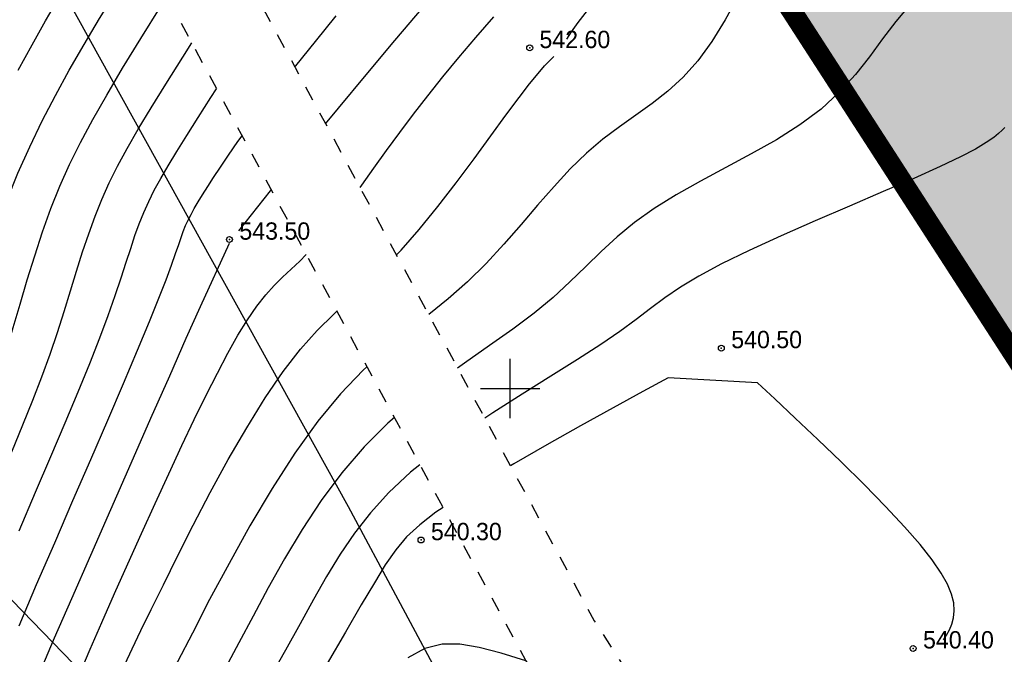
# Model space of a CAD drawing. Extents: x 0 to 370488, y 0 to 4202825.
# Tile 82 of 256: x 360125 to 360175, y 4200587 to 4200619. Entities that reach past the tile are written whole.
import ezdxf

# ---------------------------------------------------------------- set-up
doc = ezdxf.new("R2010")
doc.units = 0
doc.header["$LTSCALE"] = 0.5
doc.header["$MEASUREMENT"] = 0
doc.header["$PDMODE"] = 32
doc.header["$PDSIZE"] = 0.3
for name, pattern in [('CONTI', [0]), ('GOST2.303 6', [12, 8, -1.5, 1, -1.5]), ('Д_ТРОТ_ТРУБА', [3, 1.5, -1.5])]:
    doc.linetypes.add(name, pattern=pattern)
for name, color, linetype in [('(004) Точки рельефа', 7, 'Continuous'), ('(014) Водопровод', 5, 'ИК_Водопровод -------в--------'), ('(025) Дорога', 7, 'Continuous'), ('GORIZDEFAULT', 32, 'CONTI'), ('PI_TTDEFAULT', 5, 'CONTI'), ('SETKR', 2, 'CONTI'), ('Штрих Стекло', 7, 'Continuous')]:
    doc.layers.add(name, color=color, linetype=linetype)
doc.layers.add('(032) Горизонтали утолщенные', color=32, linetype='Continuous', lineweight=30)
doc.layers.add('.', color=7, linetype='Continuous', lineweight=15)
doc.styles.add('D-431', font='txt')
doc.styles.get("Standard").update_dxf_attribs({"font": 'isocpeur.ttf'})
doc.linetypes.add('ИК_Водопровод -------в--------', pattern='A,9,-0.6,["В",Standard,S=1.2,R=0,X=0,Y=-0.6],-1.2', length=10.8)

# ---------------------------------------------------------------- blocks, each defined once
blk = doc.blocks.new('BL_333')
at = {"color": 0}
for p, q in [((0, -1.5), (0, 1.5)), ((-1.5, 0), (1.5, 0))]:
    blk.add_line(p, q, dxfattribs=at)

msp = doc.modelspace()

# ---------------------------------------------------------------- hatches: boundary and pattern name
at = {"layer": '.', "ltscale": 0.149071}
h = msp.add_hatch(color=256, dxfattribs=at)
h.dxf.hatch_style = 1
h.set_gradient(color1=(51, 204, 0), color2=(51, 204, 0), tint=1)
edge = h.paths.add_edge_path()
edge.add_line((361134.955, 4200608.327), (360514.494, 4200266.411))
edge.add_arc((360509.185, 4200276.045), 11, 226.1663, 298.8577, ccw=False)
edge.add_line((360501.567, 4200268.11), (360238.667, 4200520.519))
edge.add_line((360238.667, 4200520.519), (360063.771, 4200791.021))
edge.add_line((360063.771, 4200791.021), (360055.869, 4200786.666))
edge.add_line((360055.869, 4200786.666), (360231.678, 4200514.752))
edge.add_line((360231.678, 4200514.752), (360505.949, 4200251.426))
edge.add_line((360505.949, 4200251.426), (361159.312, 4200611.473))
edge.add_line((361159.312, 4200611.473), (360747.942, 4201168.046))
edge.add_line((360747.942, 4201168.046), (360739.99, 4201163.663))
edge.add_line((360739.99, 4201163.663), (361138.492, 4200624.499))
edge.add_arc((361129.646, 4200617.961), 11, -61.1423, 36.4685, ccw=False)
h.paths.add_polyline_path([(360635.673, 4200691.995), (360780.102, 4200429.905), (360509.032, 4200280.542), (360483.33, 4200328.786), (360556.369, 4200368.228), (360581.78, 4200320.574), (360586.689, 4200323.322), (360558.05, 4200375.292), (360464.998, 4200324.014), (360283.729, 4200498.05)], flags=16)
edge = h.paths.add_edge_path(flags=17)
edge.add_line((361133.667, 4200620.933), (360949.42, 4200870.214))
edge.add_arc((360945.4, 4200867.242), 5, 36.4685, 118.8577)
edge.add_line((360942.986, 4200871.621), (360648.845, 4200709.53))
edge.add_arc((360651.259, 4200705.151), 5, 118.8577, 208.8577)
edge.add_line((360646.88, 4200702.738), (360795.17, 4200433.642))
edge.add_arc((360799.549, 4200436.055), 5, 208.8577, 298.8577)
edge.add_line((360801.962, 4200431.676), (361132.059, 4200613.582))
edge.add_arc((361129.646, 4200617.961), 5, 298.8577, 396.4685)
h.paths.add_polyline_path([(360656.693, 4200703.578), (360944.264, 4200862.049), (361123.713, 4200619.259), (360801.122, 4200441.489)], flags=16)
edge = h.paths.add_edge_path(flags=17)
edge.add_line((360789.915, 4200430.746), (360641.624, 4200699.842))
edge.add_arc((360637.246, 4200697.429), 5, 28.8634, 118.8577)
edge.add_line((360634.832, 4200701.808), (360274.624, 4200503.308))
edge.add_arc((360277.037, 4200498.929), 5, 118.8577, 226.1663)
edge.add_line((360273.574, 4200495.323), (360505.722, 4200272.438))
edge.add_arc((360509.185, 4200276.045), 5, 226.1663, 298.8577)
edge.add_line((360511.598, 4200271.666), (360519.249, 4200275.882))
edge.add_line((360519.249, 4200275.882), (360514.899, 4200283.761))
edge.add_line((360514.899, 4200283.761), (360520.166, 4200286.663))
edge.add_line((360520.166, 4200286.663), (360524.504, 4200278.777))
edge.add_line((360524.504, 4200278.777), (360787.949, 4200423.954))
edge.add_arc((360785.536, 4200428.333), 5, 298.8577, 388.8577)
edge = h.paths.add_edge_path()
edge.add_arc((360385.769, 4200927.93), 5, 28.8577, 118.8577)
edge.add_line((360383.356, 4200932.309), (360379.852, 4200930.379))
edge.add_line((360379.852, 4200930.379), (360528.625, 4200660.407))
edge.add_line((360528.625, 4200660.407), (360265.595, 4200515.46))
edge.add_line((360265.595, 4200515.46), (360250.316, 4200530.13))
edge.add_line((360250.316, 4200530.13), (360093.542, 4200772.602))
edge.add_line((360093.542, 4200772.602), (360090.338, 4200770.837))
edge.add_arc((360092.751, 4200766.458), 5, 118.8577, 212.8852)
edge.add_line((360088.552, 4200763.743), (360240.685, 4200528.449))
edge.add_line((360240.685, 4200528.449), (360243.327, 4200524.363))
edge.add_line((360243.327, 4200524.363), (360261.485, 4200506.929))
edge.add_arc((360264.948, 4200510.536), 5, 226.1663, 298.8577)
edge.add_line((360267.361, 4200506.157), (360536.472, 4200654.455))
edge.add_arc((360534.059, 4200658.834), 5, 298.8592, 388.857)
edge.add_line((360538.438, 4200661.247), (360390.148, 4200930.343))
edge = h.paths.add_edge_path()
edge.add_arc((360751.558, 4201129.505), 5, 36.4694, 118.8577)
edge.add_line((360749.145, 4201133.884), (360745.026, 4201131.614))
edge.add_line((360745.026, 4201131.614), (360929.872, 4200881.521))
edge.add_line((360929.872, 4200881.521), (360645.109, 4200724.598))
edge.add_line((360645.109, 4200724.598), (360496.336, 4200994.569))
edge.add_line((360496.336, 4200994.569), (360492.833, 4200992.639))
edge.add_arc((360495.246, 4200988.26), 5, 118.8577, 208.8585)
edge.add_line((360490.867, 4200985.847), (360639.157, 4200716.751))
edge.add_arc((360643.536, 4200719.164), 5, 208.8577, 298.8514)
edge.add_line((360645.949, 4200714.785), (360938.218, 4200875.845))
edge.add_arc((360935.805, 4200880.224), 5, 298.8577, 396.4685)
edge.add_line((360939.826, 4200883.196), (360755.579, 4201132.477))
at = {"layer": 'Штрих Стекло', "linetype": 'Continuous'}
h = msp.add_hatch(color=5, dxfattribs=at)
h.dxf.hatch_style = 1
h.set_gradient(color1=(173, 173, 173), color2=(166, 166, 166), one_color=1, tint=0.65)
edge = h.paths.add_edge_path()
edge.add_line((360067.205, 4200806.615), (360049.645, 4200796.938))
edge.add_arc((360052.059, 4200792.559), 5, 32.8852, 118.8577, ccw=False)
edge.add_line((360056.257, 4200795.274), (360060.259, 4200789.085))
edge.add_line((360060.259, 4200789.085), (360069.039, 4200793.924))
edge.add_line((360069.039, 4200793.924), (360065.267, 4200799.758))
edge.add_arc((360069.63, 4200802.227), 5.014, 118.9259, 209.5037, ccw=False)
edge = h.paths.add_edge_path()
edge.add_line((360236.317, 4200517.23), (360498.797, 4200265.225))
edge.add_arc((360509.185, 4200276.045), 15, 226.1663, 298.8577)
edge.add_line((360516.425, 4200262.908), (361136.886, 4200604.824))
edge.add_arc((361129.646, 4200617.961), 15, 298.8577, 396.4685)
edge.add_line((361141.709, 4200626.877), (360736.189, 4201168.806))
edge.add_arc((360740.21, 4201171.777), 5, 118.8577, 216.4685, ccw=False)
edge.add_line((360737.797, 4201176.157), (360731.547, 4201172.713))
edge.add_line((360731.547, 4201172.713), (361139.296, 4200625.094))
edge.add_arc((361129.646, 4200617.961), 12, -61.1423, 36.4685, ccw=False)
edge.add_line((361135.438, 4200607.451), (360507.891, 4200266.197))
edge.add_line((360507.891, 4200266.197), (360237.512, 4200520.465))
edge.add_line((360237.512, 4200520.465), (360062.893, 4200790.537))
edge.add_line((360062.893, 4200790.537), (360060.259, 4200789.085))
edge.add_line((360060.259, 4200789.085), (360234.992, 4200518.836))
edge.add_arc((360242.55, 4200523.723), 9, 212.8852, 226.1663)
edge = h.paths.add_edge_path(flags=16)
edge.add_line((360274.624, 4200503.308), (360634.832, 4200701.808))
edge.add_arc((360637.246, 4200697.429), 5, 28.8577, 118.8577, ccw=False)
edge.add_line((360641.625, 4200699.842), (360789.915, 4200430.746))
edge.add_arc((360785.536, 4200428.333), 5, -61.1423, 28.8577, ccw=False)
edge.add_line((360787.949, 4200423.954), (360511.598, 4200271.666))
edge.add_arc((360509.185, 4200276.045), 5, 226.8238, 298.8577, ccw=False)
edge.add_line((360505.764, 4200272.399), (360273.569, 4200495.328))
edge.add_arc((360277.037, 4200498.929), 5, 118.8577, 226.0752, ccw=False)
h.paths.add_polyline_path([(360274.624, 4200503.308), (360631.329, 4200699.877), (360780.102, 4200429.905), (360509.832, 4200280.969)], flags=0)
edge = h.paths.add_edge_path(flags=16)
edge.add_line((360648.845, 4200709.53), (360942.986, 4200871.621))
edge.add_arc((360945.4, 4200867.242), 5, 36.4685, 118.8577, ccw=False)
edge.add_line((360949.42, 4200870.214), (361133.667, 4200620.933))
edge.add_arc((361129.646, 4200617.961), 5, -61.1423, 36.4685, ccw=False)
edge.add_line((361132.059, 4200613.582), (360801.962, 4200431.676))
edge.add_arc((360799.549, 4200436.055), 5, 208.8577, 298.8577, ccw=False)
edge.add_line((360795.17, 4200433.642), (360646.88, 4200702.738))
edge.add_arc((360651.259, 4200705.151), 5, 118.8577, 208.8577, ccw=False)
h.paths.add_polyline_path([(360652.349, 4200711.46), (360938.867, 4200869.351), (361123.713, 4200619.259), (360801.122, 4200441.489)], flags=0)
edge = h.paths.add_edge_path(flags=17)
edge.add_line((361139.296, 4200625.094), (360731.547, 4201172.713))
edge.add_line((360731.547, 4201172.713), (360723.659, 4201168.366))
edge.add_arc((360726.073, 4201163.987), 5, 36.4685, 118.8577, ccw=False)
edge.add_line((360730.093, 4201166.959), (360939.826, 4200883.196))
edge.add_arc((360935.805, 4200880.224), 5, -61.1423, 36.4685, ccw=False)
edge.add_line((360938.218, 4200875.845), (360645.95, 4200714.785))
edge.add_arc((360643.536, 4200719.164), 5, 208.8577, 298.8577, ccw=False)
edge.add_line((360639.157, 4200716.751), (360490.867, 4200985.847))
edge.add_arc((360495.246, 4200988.26), 5, 118.8577, 208.8577, ccw=False)
edge.add_line((360492.833, 4200992.639), (360478.82, 4200984.917))
edge.add_arc((360481.233, 4200980.538), 5, 28.8577, 118.8577, ccw=False)
edge.add_line((360485.612, 4200982.951), (360633.903, 4200713.855))
edge.add_arc((360629.523, 4200711.442), 5, -61.1423, 28.8555, ccw=False)
edge.add_line((360631.937, 4200707.063), (360550.485, 4200662.177))
edge.add_arc((360548.072, 4200666.557), 5, 208.8577, 298.8577, ccw=False)
edge.add_line((360543.693, 4200664.143), (360395.403, 4200933.239))
edge.add_arc((360399.782, 4200935.652), 5, 118.8577, 208.8577, ccw=False)
edge.add_line((360397.369, 4200940.032), (360749.145, 4201133.884))
edge.add_arc((360751.558, 4201129.505), 5, 36.4685, 118.8577, ccw=False)
edge.add_line((360755.579, 4201132.477), (360745.985, 4201145.458))
edge.add_arc((360741.964, 4201142.486), 5, -61.1423, 36.4685, ccw=False)
edge.add_line((360744.377, 4201138.107), (360086.378, 4200775.506))
edge.add_arc((360084.042, 4200779.927), 5, 212.8852, 297.8504, ccw=False)
edge.add_line((360079.844, 4200777.212), (360088.552, 4200763.743))
edge.add_arc((360092.751, 4200766.458), 5, 118.8577, 212.8852, ccw=False)
edge.add_line((360090.338, 4200770.837), (360383.356, 4200932.309))
edge.add_arc((360385.769, 4200927.93), 5, 28.8577, 118.8577, ccw=False)
edge.add_line((360390.148, 4200930.343), (360538.438, 4200661.248))
edge.add_arc((360534.059, 4200658.834), 5, -61.1423, 28.8577, ccw=False)
edge.add_line((360536.472, 4200654.455), (360267.361, 4200506.157))
edge.add_arc((360264.948, 4200510.536), 5, 226.1663, 298.8577, ccw=False)
edge.add_line((360261.485, 4200506.929), (360243.327, 4200524.363))
edge.add_line((360243.327, 4200524.363), (360069.039, 4200793.924))
edge.add_line((360069.039, 4200793.924), (360062.893, 4200790.537))
edge.add_line((360062.893, 4200790.537), (360237.512, 4200520.465))
edge.add_line((360237.512, 4200520.465), (360507.891, 4200266.197))
edge.add_line((360507.891, 4200266.197), (361135.438, 4200607.451))
edge.add_arc((361129.646, 4200617.961), 12, 298.8577, 396.4685)

# ---------------------------------------------------------------- linework, layer by layer
at = {"layer": '(014) Водопровод', "flags": 128}
msp.add_lwpolyline([(360036.438, 4200773.015), (360047.098, 4200750.311), (360089.76, 4200681.101), (360107.619, 4200655.796), (360141.826, 4200594.039), (360149.345, 4200579.998), (360206.507, 4200508.61), (360230.262, 4200479.387), (360306.281, 4200388.525), (360409.154, 4200291.553), (360456.114, 4200244.191), (360490.793, 4200199.337)], dxfattribs=at)
at = {"layer": '(025) Дорога', "linetype": 'Д_ТРОТ_ТРУБА', "flags": 128}
for points in [[(360044.195, 4200796.012), (360041.816, 4200791.773), (360042.358, 4200788.304), (360046.087, 4200780.21), (360059.012, 4200755.887), (360082.266, 4200713.415), (360119.837, 4200651.911), (360154.248, 4200588.273), (360168.952, 4200565.337), (360182.618, 4200547.766), (360213.043, 4200512.044), (360268.283, 4200446.262), (360308.926, 4200401.534), (360387.369, 4200322.593), (360428.116, 4200283.497), (360457.116, 4200256.42), (360464.886, 4200245.444), (360476.507, 4200228.263), (360489.06, 4200214.493), (360499.065, 4200202.984)], [(360034.859, 4200791.392), (360036.733, 4200790.501), (360038.761, 4200786.553), (360042.501, 4200778.433), (360055.492, 4200753.988), (360078.803, 4200711.411), (360116.369, 4200649.915), (360150.8, 4200586.24), (360165.682, 4200563.025), (360179.515, 4200545.24), (360209.989, 4200509.461), (360265.27, 4200443.63), (360306.026, 4200398.778), (360384.565, 4200319.74), (360425.367, 4200280.592), (360454.087, 4200253.775), (360461.596, 4200243.167), (360473.356, 4200225.782), (360486.072, 4200211.833), (360495.233, 4200201.295)]]:
    msp.add_lwpolyline(points, dxfattribs=at)
at = {"layer": '(032) Горизонтали утолщенные', "color": 32}
for points in [[(360121.19, 4200598.28, 546), (360121.74, 4200600.08, 546), (360122, 4200601.09, 546), (360122.32, 4200602.28, 546), (360122.69, 4200603.61, 546), (360123.1, 4200605.04, 546), (360123.55, 4200606.52, 546), (360124.04, 4200608.01, 546), (360124.57, 4200609.48, 546), (360125.13, 4200610.88, 546), (360125.73, 4200612.22, 546), (360126.36, 4200613.53, 546), (360127.03, 4200614.81, 546), (360127.73, 4200616.09, 546), (360128.48, 4200617.38, 546), (360129.26, 4200618.69, 546), (360130.09, 4200620.04, 546), (360130.93, 4200621.41, 546), (360131.386, 4200622.144, 546)], [(360161.48, 4200619.77, 542), (360160.86, 4200618.62, 542), (360160.19, 4200617.54, 542), (360159.49, 4200616.56, 542), (360158.74, 4200615.73, 542), (360157.97, 4200615.02, 542), (360157.17, 4200614.4, 542), (360156.35, 4200613.81, 542), (360155.52, 4200613.22, 542), (360154.69, 4200612.6, 542), (360153.86, 4200611.9, 542), (360153.04, 4200611.1, 542), (360152.22, 4200610.21, 542), (360151.39, 4200609.26, 542), (360150.55, 4200608.28, 542), (360149.68, 4200607.29, 542), (360148.79, 4200606.32, 542), (360147.85, 4200605.4, 542), (360146.87, 4200604.54, 542), (360145.885, 4200603.738, 542)], [(360139.121, 4200616.248, 544), (360139.17, 4200616.31, 544), (360140.16, 4200617.54, 544), (360141.21, 4200618.83, 544)], [(360125.2, 4200588.02, 544), (360126.08, 4200590.1, 544), (360127, 4200592.21, 544), (360127.91, 4200594.34, 544), (360128.81, 4200596.42, 544), (360129.67, 4200598.41, 544), (360130.47, 4200600.26, 544), (360131.18, 4200601.94, 544), (360131.78, 4200603.38, 544), (360132.26, 4200604.56, 544), (360132.63, 4200605.5, 544), (360132.9, 4200606.24, 544), (360133.1, 4200606.82, 544), (360133.26, 4200607.27, 544), (360133.38, 4200607.63, 544), (360133.49, 4200607.94, 544), (360133.6, 4200608.23, 544), (360133.73, 4200608.51, 544), (360133.88, 4200608.8, 544), (360134.04, 4200609.1, 544), (360134.24, 4200609.43, 544), (360134.46, 4200609.79, 544), (360134.72, 4200610.2, 544), (360135.01, 4200610.66, 544), (360135.36, 4200611.19, 544), (360135.77, 4200611.79, 544), (360136.25, 4200612.48, 544), (360136.458, 4200612.763, 544)], [(360142.762, 4200601.105, 542), (360142.57, 4200600.93, 542), (360141.43, 4200599.74, 542), (360140.28, 4200598.36, 542), (360139.12, 4200596.74, 542), (360137.97, 4200594.95, 542), (360136.85, 4200593.07, 542), (360135.8, 4200591.17, 542), (360134.82, 4200589.34, 542), (360133.95, 4200587.65, 542), (360133.2, 4200586.19, 542), (360132.56, 4200584.93, 542), (360132.05, 4200583.94, 542), (360131.63, 4200583.11, 542)], [(360150.8, 4200586.24, 540), (360149.54, 4200586.63, 540), (360148.44, 4200586.92, 540), (360147.46, 4200587.08, 540), (360146.56, 4200587.08, 540), (360145.69, 4200586.87, 540), (360144.83, 4200586.4, 540)]]:
    msp.add_polyline3d(points, dxfattribs=at)
at = {"ltscale": 0.149071, "const_width": 0.1}
msp.add_lwpolyline([(360052.603, 4200791.717), (360231.678, 4200514.752), (360505.949, 4200251.426), (361159.312, 4200611.473), (360744.344, 4201172.914)], dxfattribs=at)
at = {"color": 1, "linetype": 'GOST2.303 6', "lineweight": 30, "const_width": 1.035}
msp.add_lwpolyline([(360055.869, 4200786.666), (360747.942, 4201168.046), (361159.312, 4200611.473), (360505.949, 4200251.426), (360231.678, 4200514.752)], close=True, dxfattribs=at)
at = {"linetype": 'Continuous', "elevation": 1.643}
msp.add_lwpolyline([(359968.105, 4200751.148), (360144.875, 4200568.598), (360208.905, 4200501.768), (360248.135, 4200449.088), (360280.365, 4200400.868), (360329.345, 4200345.008), (360410.625, 4200285.188), (360473.125, 4200218.998), (360491.256, 4200199.541)], dxfattribs=at)
at = {"layer": 'GORIZDEFAULT', "color": 32}
for points in [[(360125.15, 4200616.08, 546.5), (360125.85, 4200617.36, 546.5), (360126.53, 4200618.58, 546.5), (360127.19, 4200619.7, 546.5), (360127.8, 4200620.74, 546.5), (360128.38, 4200621.71, 546.5), (360128.92, 4200622.63, 546.5), (360129.45, 4200623.51, 546.5), (360129.96, 4200624.39, 546.5), (360130.068, 4200624.581, 546.5)], [(360123.11, 4200597.7, 545.5), (360123.4, 4200598.46, 545.5), (360123.69, 4200599.23, 545.5), (360123.97, 4200600.04, 545.5), (360124.25, 4200600.9, 545.5), (360124.57, 4200601.96, 545.5), (360124.9, 4200603.09, 545.5), (360125.24, 4200604.27, 545.5), (360125.6, 4200605.49, 545.5), (360125.98, 4200606.71, 545.5), (360126.38, 4200607.92, 545.5), (360126.8, 4200609.09, 545.5), (360127.25, 4200610.22, 545.5), (360127.74, 4200611.32, 545.5), (360128.29, 4200612.43, 545.5), (360128.91, 4200613.59, 545.5), (360129.62, 4200614.83, 545.5), (360130.42, 4200616.18, 545.5), (360131.34, 4200617.68, 545.5), (360132.37, 4200619.34, 545.5), (360132.657, 4200619.793, 545.5)], [(360140.676, 4200613.372, 543.5), (360141.33, 4200614.16, 543.5), (360142.73, 4200615.85, 543.5), (360144.18, 4200617.58, 543.5), (360145.63, 4200619.28, 543.5)], [(360170.19, 4200619.39, 541.5), (360169.49, 4200618.55, 541.5), (360168.82, 4200617.67, 541.5), (360168.15, 4200616.76, 541.5), (360167.44, 4200615.86, 541.5), (360166.63, 4200614.97, 541.5), (360165.71, 4200614.12, 541.5), (360164.64, 4200613.33, 541.5), (360163.45, 4200612.57, 541.5), (360162.18, 4200611.85, 541.5), (360160.89, 4200611.16, 541.5), (360159.61, 4200610.47, 541.5), (360158.39, 4200609.79, 541.5), (360157.27, 4200609.1, 541.5), (360156.29, 4200608.39, 541.5), (360155.41, 4200607.67, 541.5), (360154.6, 4200606.92, 541.5), (360153.82, 4200606.16, 541.5), (360153.02, 4200605.39, 541.5), (360152.17, 4200604.6, 541.5), (360151.22, 4200603.81, 541.5), (360150.14, 4200603, 541.5), (360148.96, 4200602.17, 541.5), (360147.7, 4200601.29, 541.5), (360147.347, 4200601.036, 541.5)], [(360152.86, 4200617.65, 542.5), (360153.1, 4200618.02, 542.5), (360153.44, 4200618.49, 542.5), (360153.91, 4200619.1, 542.5)], [(360142.416, 4200610.155, 543), (360142.5, 4200610.27, 543), (360143.12, 4200611.13, 543), (360143.76, 4200612.03, 543), (360144.43, 4200612.94, 543), (360145.12, 4200613.86, 543), (360145.84, 4200614.79, 543), (360146.6, 4200615.74, 543), (360147.41, 4200616.72, 543), (360148.26, 4200617.73, 543), (360149.17, 4200618.78, 543)], [(360124.82, 4200596.81, 545), (360125.38, 4200598.17, 545), (360125.89, 4200599.42, 545), (360126.35, 4200600.6, 545), (360126.76, 4200601.73, 545), (360127.13, 4200602.83, 545), (360127.47, 4200603.89, 545), (360127.79, 4200604.93, 545), (360128.1, 4200605.93, 545), (360128.4, 4200606.9, 545), (360128.71, 4200607.82, 545), (360129.03, 4200608.71, 545), (360129.37, 4200609.55, 545), (360129.74, 4200610.39, 545), (360130.17, 4200611.24, 545), (360130.65, 4200612.13, 545), (360131.21, 4200613.1, 545), (360131.86, 4200614.18, 545), (360132.61, 4200615.38, 545), (360133.46, 4200616.75, 545), (360133.916, 4200617.464, 545)], [(360144.257, 4200606.749, 542.5), (360144.49, 4200606.99, 542.5), (360145.41, 4200608.04, 542.5), (360146.35, 4200609.19, 542.5), (360147.28, 4200610.4, 542.5), (360148.18, 4200611.6, 542.5), (360149.02, 4200612.76, 542.5), (360149.79, 4200613.81, 542.5), (360150.45, 4200614.7, 542.5), (360150.98, 4200615.4, 542.5), (360151.41, 4200615.92, 542.5), (360151.74, 4200616.3, 542.5), (360152, 4200616.57, 542.5), (360152.2, 4200616.77, 542.5)], [(360125.19, 4200592.82, 544.5), (360126.02, 4200594.76, 544.5), (360126.8, 4200596.57, 544.5), (360127.52, 4200598.27, 544.5), (360128.18, 4200599.84, 544.5), (360128.76, 4200601.27, 544.5), (360129.27, 4200602.56, 544.5), (360129.69, 4200603.69, 544.5), (360130.05, 4200604.7, 544.5), (360130.35, 4200605.59, 544.5), (360130.6, 4200606.38, 544.5), (360130.83, 4200607.08, 544.5), (360131.04, 4200607.73, 544.5), (360131.26, 4200608.32, 544.5), (360131.49, 4200608.89, 544.5), (360131.74, 4200609.45, 544.5), (360132.02, 4200610.02, 544.5), (360132.35, 4200610.62, 544.5), (360132.72, 4200611.26, 544.5), (360133.16, 4200611.98, 544.5), (360133.66, 4200612.79, 544.5), (360134.24, 4200613.7, 544.5), (360134.88, 4200614.7, 544.5), (360135.171, 4200615.144, 544.5)], [(360175, 4200613.19, 541), (360174.85, 4200613.05, 541), (360174.68, 4200612.89, 541), (360174.43, 4200612.68, 541), (360174.05, 4200612.43, 541), (360173.51, 4200612.1, 541), (360172.75, 4200611.7, 541), (360171.72, 4200611.21, 541), (360170.39, 4200610.62, 541), (360168.85, 4200609.95, 541), (360167.15, 4200609.22, 541), (360165.41, 4200608.47, 541), (360163.69, 4200607.72, 541), (360162.08, 4200606.98, 541), (360160.68, 4200606.3, 541), (360159.54, 4200605.68, 541), (360158.61, 4200605.12, 541), (360157.82, 4200604.58, 541), (360157.09, 4200604.05, 541), (360156.36, 4200603.49, 541), (360155.55, 4200602.89, 541), (360154.58, 4200602.22, 541), (360153.41, 4200601.46, 541), (360152.06, 4200600.62, 541), (360150.61, 4200599.72, 541), (360149.12, 4200598.78, 541), (360148.714, 4200598.508, 541)], [(360136.29, 4200607.97, 543.5), (360137.9, 4200609.99, 543.5), (360137.935, 4200610.033, 543.5)], [(360124.87, 4200582.42, 543.5), (360125.51, 4200583.93, 543.5), (360126.21, 4200585.58, 543.5), (360126.99, 4200587.4, 543.5), (360127.86, 4200589.4, 543.5), (360128.81, 4200591.59, 543.5), (360129.82, 4200593.89, 543.5), (360130.85, 4200596.23, 543.5), (360131.85, 4200598.5, 543.5), (360132.8, 4200600.64, 543.5), (360133.64, 4200602.55, 543.5), (360134.35, 4200604.14, 543.5), (360135.82, 4200607.34, 543.5)], [(360128.26, 4200585.6, 543), (360128.79, 4200586.84, 543), (360129.38, 4200588.19, 543), (360130.02, 4200589.64, 543), (360130.69, 4200591.14, 543), (360131.38, 4200592.67, 543), (360132.07, 4200594.2, 543), (360132.75, 4200595.69, 543), (360133.41, 4200597.12, 543), (360134.04, 4200598.44, 543), (360134.64, 4200599.66, 543), (360135.21, 4200600.78, 543), (360135.74, 4200601.79, 543), (360136.25, 4200602.69, 543), (360136.74, 4200603.48, 543), (360137.2, 4200604.16, 543), (360137.65, 4200604.73, 543), (360138.08, 4200605.21, 543), (360138.5, 4200605.63, 543), (360138.93, 4200606.03, 543), (360139.37, 4200606.44, 543), (360139.699, 4200606.769, 543)], [(360130.53, 4200586.06, 542.5), (360130.9, 4200586.85, 542.5), (360131.34, 4200587.77, 542.5), (360131.86, 4200588.84, 542.5), (360132.48, 4200590.09, 542.5), (360133.19, 4200591.53, 542.5), (360133.99, 4200593.1, 542.5), (360134.85, 4200594.75, 542.5), (360135.76, 4200596.41, 542.5), (360136.69, 4200598.02, 542.5), (360137.62, 4200599.53, 542.5), (360138.53, 4200600.87, 542.5), (360139.41, 4200601.99, 542.5), (360140.26, 4200602.94, 542.5), (360141.09, 4200603.76, 542.5), (360141.247, 4200603.906, 542.5)], [(360171.9, 4200587.31, 540.5), (360172.05, 4200587.55, 540.5), (360172.2, 4200587.81, 540.5), (360172.32, 4200588.1, 540.5), (360172.4, 4200588.42, 540.5), (360172.43, 4200588.77, 540.5), (360172.41, 4200589.17, 540.5), (360172.3, 4200589.61, 540.5), (360172.09, 4200590.11, 540.5), (360171.77, 4200590.68, 540.5), (360171.32, 4200591.35, 540.5), (360170.71, 4200592.13, 540.5), (360169.93, 4200593.02, 540.5), (360168.97, 4200594.04, 540.5), (360167.88, 4200595.15, 540.5), (360166.72, 4200596.3, 540.5), (360165.54, 4200597.43, 540.5), (360164.4, 4200598.51, 540.5), (360163.37, 4200599.48, 540.5), (360162.49, 4200600.29, 540.5), (360157.99, 4200600.55, 540.5), (360156.71, 4200599.85, 540.5), (360155.21, 4200599.03, 540.5), (360153.56, 4200598.11, 540.5), (360151.85, 4200597.15, 540.5), (360150.18, 4200596.19, 540.5), (360150.019, 4200596.095, 540.5)], [(360144.151, 4200598.536, 541.5), (360143.83, 4200598.26, 541.5), (360142.62, 4200597.06, 541.5), (360141.49, 4200595.75, 541.5), (360140.45, 4200594.34, 541.5), (360139.49, 4200592.88, 541.5), (360138.6, 4200591.4, 541.5), (360137.78, 4200589.93, 541.5), (360137.01, 4200588.5, 541.5), (360136.29, 4200587.15, 541.5), (360135.62, 4200585.9, 541.5)], [(360145.44, 4200596.152, 541), (360144.96, 4200595.77, 541), (360143.87, 4200594.75, 541), (360142.94, 4200593.73, 541), (360142.13, 4200592.7, 541), (360141.41, 4200591.63, 541), (360140.73, 4200590.51, 541), (360140.07, 4200589.35, 541), (360139.39, 4200588.11, 541), (360138.65, 4200586.79, 541), (360137.87, 4200585.42, 541)], [(360146.609, 4200593.991, 540.5), (360146.25, 4200593.75, 540.5), (360145.43, 4200593.12, 540.5), (360144.77, 4200592.51, 540.5), (360144.22, 4200591.85, 540.5), (360143.69, 4200591.1, 540.5), (360143.14, 4200590.19, 540.5), (360142.48, 4200589.07, 540.5), (360141.68, 4200587.69, 540.5), (360140.75, 4200586.11, 540.5)]]:
    msp.add_polyline3d(points, dxfattribs=at)
at = {"layer": 'PI_TTDEFAULT', "color": 5}
for p in [(360150.99, 4200617.21, 542.6), (360135.82, 4200607.53, 543.5), (360160.67, 4200602.04, 540.5), (360145.5, 4200592.35, 540.3), (360170.36, 4200586.87, 540.4)]:
    msp.add_point(p, dxfattribs=at)

# ---------------------------------------------------------------- block references
at = {"layer": 'SETKR', "color": 92}
msp.add_blockref('BL_333', (360150, 4200600), dxfattribs=at)

# ---------------------------------------------------------------- texts
at = {"layer": '(004) Точки рельефа', "style": 'D-431'}
for s, p in [('542.60', (360151.48, 4200617.2)), ('543.50', (360136.32, 4200607.52)), ('540.50', (360161.17, 4200602.04)), ('540.30', (360146, 4200592.34)), ('540.40', (360170.86, 4200586.87))]:
    msp.add_text(s, height=0.875, dxfattribs=at).set_placement(p)

doc.saveas('drawing.dxf')
